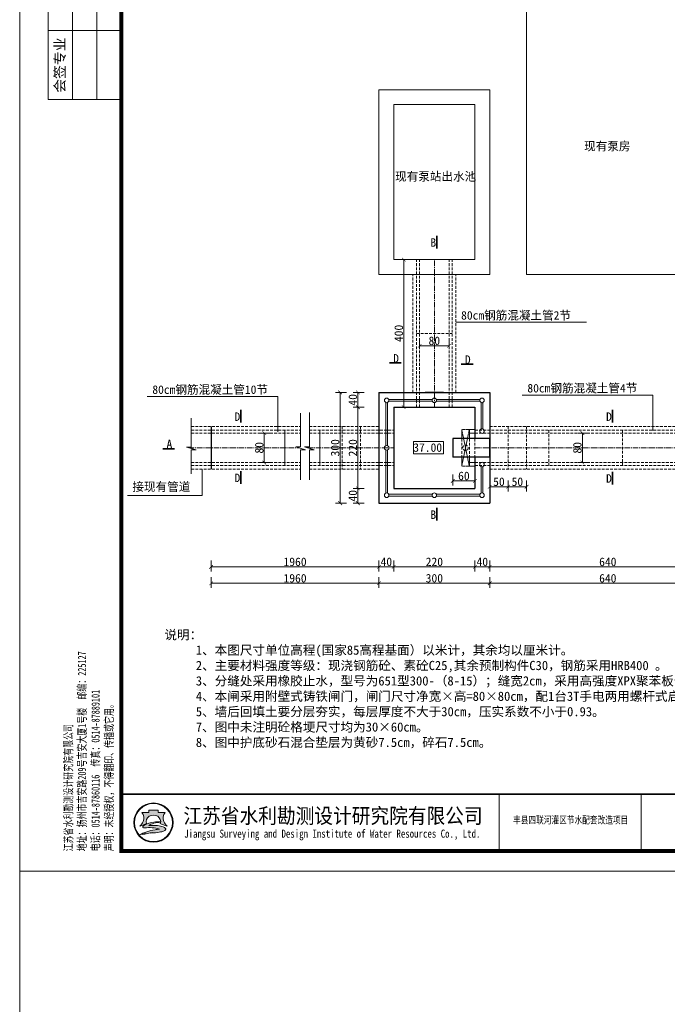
# Model space of a CAD drawing. Extents: x -27255 to 1448651, y 31034 to 8081248.
# Tile 84 of 198: x 583027 to 583202, y 3860728 to 3860995. Entities that reach past the tile are written whole.
import ezdxf
from ezdxf.enums import TextEntityAlignment as Align

# ---------------------------------------------------------------- set-up
doc = ezdxf.new("R2010")
doc.units = 0
doc.header["$PDMODE"] = 32
doc.header["$PDSIZE"] = 0.2
doc.linetypes.add('CENTER2', pattern=[1.125, 0.75, -0.125, 0.125, -0.125])
doc.linetypes.add('HIDDEN', pattern=[0.375, 0.25, -0.125])
doc.layers.get('0').update_dxf_attribs({"linetype": 'CONTINUOUS'})
doc.layers.get('Defpoints').update_dxf_attribs({"linetype": 'CONTINUOUS'})
for name, color, linetype, lineweight in [('0.09标注线', 3, 'CONTINUOUS', 9), ('0.13文字', 3, 'CONTINUOUS', 13), ('0.30粗线', 7, 'CONTINUOUS', 30), ('图框', 7, 'CONTINUOUS', 20), ('文字', 7, 'CONTINUOUS', 15), ('粗线', 7, 'CONTINUOUS', 35), ('细实线', 3, 'CONTINUOUS', 20), ('虚线', 251, 'HIDDEN', 15)]:
    doc.layers.add(name, color=color, linetype=linetype, lineweight=lineweight)
doc.styles.add('-仿宋_GB2312', font='FangSong_GB2312.ttf')
doc.styles.add('LYJFS', font='times.ttf', dxfattribs={"width": 0.7})
doc.styles.get("Standard").update_dxf_attribs({"font": 'rs.shx', "bigfont": 'hztxt.shx'})
doc.styles.add('仿宋', font='FangSong_GB2312.ttf', dxfattribs={"width": 0.7})
doc.styles.add('宋体', font='FangSong_GB2312.ttf')
doc.dimstyles.get("Standard").update_dxf_attribs({"dimtxt": 0.18, "dimasz": 0.18, "dimexe": 0.18, "dimexo": 0.0625, "dimgap": 0.09, "dimtad": 0, "dimtih": 1, "dimtoh": 1, "dimdec": 4, "dimzin": 0, "dimdsep": 46, "dimtxsty": 'Standard', "dimcen": 0.09, "dimadec": 0, "dimazin": 0, "dimtfac": 1, "dimtdec": 4, "dimtofl": 0, "dimtmove": 0, "dimatfit": 3, "dimfxl": 1, "dimtolj": 1, "dimtzin": 0, "dimarcsym": 0})

# ---------------------------------------------------------------- blocks, each defined once
blk = doc.blocks.new('d4trtg')
h = blk.add_hatch(color=152)
h.dxf.hatch_style = 1
h.paths.add_polyline_path([(654246.3193193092, 3899725.409078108, 1), (654149.4769673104, 3899725.409078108, 1)])
h.paths.add_polyline_path([(654244.689577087, 3899725.409078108, 1), (654151.1067095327, 3899725.409078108, 1)], flags=16)
h = blk.add_hatch(color=152)
h.dxf.hatch_style = 1
edge = h.paths.add_edge_path()
edge.add_arc((654216.7300615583, 3899701.144012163), 14.62686968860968, 43.31770961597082, 70.37003522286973)
edge.add_arc((654202.9245894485, 3899662.43781051), 55.72140833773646, 70.37003522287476, 84.52854590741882)
edge.add_arc((654197.052297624, 3899601.131590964), 117.3082280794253, 84.5285459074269, 95.17746754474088)
edge.add_arc((654198.4691254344, 3899704.113250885), 18.32576248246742, 111.7965680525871, 130.9174013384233, ccw=False)
edge.add_arc((654217.4394684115, 3899656.675769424), 69.41576698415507, 98.84274785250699, 111.79656805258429, ccw=False)
edge.add_arc((654228.1102754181, 3899588.085080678), 138.8315339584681, 95.21036804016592, 98.84274785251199, ccw=False)
edge.add_ellipse((654197.8981433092, 3899728.334977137), major_axis=(-17.7501498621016, 0), ratio=0.8776980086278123, start_angle=172.6538623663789, end_angle=176.9129867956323)
edge.add_arc((654213.8325542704, 3899624.955280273), 102.5563365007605, 88.99992913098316, 98.52267106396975)
edge.add_arc((654209.8965974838, 3899651.220285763), 75.99805588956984, 98.5226710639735, 116.8491039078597)
edge.add_arc((654181.1331357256, 3899708.041207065), 12.31168505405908, 116.8491039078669, 139.2900683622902)
edge.add_arc((654173.2830714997, 3899714.795695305), 1.955690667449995, 139.2900683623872, 263.050638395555)
edge.add_arc((654175.1158058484, 3899729.831970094), 17.10324739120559, 263.0506383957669, 272.136251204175)
edge.add_arc((654186.8001782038, 3899416.594006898), 296.3525647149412, 88.46268833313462, 92.13625120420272, ccw=False)
edge.add_arc((654193.3818121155, 3899661.833379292), 51.02489061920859, 68.07113774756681, 88.46268833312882, ccw=False)
edge.add_arc((654234.506227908, 3899496.08092722), 214.2253735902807, 95.91294384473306, 98.79521578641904)
edge.add_arc((654220.8241236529, 3899584.51078353), 124.7433113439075, 98.79521578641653, 117.8496747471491)
edge.add_arc((654806.2087627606, 3897318.850026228), 2461.597634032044, 104.7703900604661, 105.15790668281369, ccw=False)
edge.add_line((654178.6340996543, 3899699.104834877), (654170.5934602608, 3899695.844113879))
edge.add_arc((654384.3496151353, 3898723.49134639), 995.5709910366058, 100.90627282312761, 102.39834375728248, ccw=False)
edge.add_line((654195.9846486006, 3899701.080338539), (654189.8745459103, 3899699.193213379))
edge.add_arc((654166.7652083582, 3899985.305806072), 287.044347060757, 274.6177604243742, 279.6944367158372)
edge.add_arc((654207.3949546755, 3899747.472955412), 45.76599921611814, 279.694436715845, 287.6119267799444)
edge.add_arc((654216.243616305, 3899719.598572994), 16.52082853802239, 287.6119267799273, 311.5140981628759)
edge.add_arc((654225.3686800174, 3899709.289677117), 2.753471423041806, 311.5140981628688, 403.3177096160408)
edge = h.paths.add_edge_path()
edge.add_arc((654242.1391779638, 3899736.786777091), 20.67819482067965, 138.9741968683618, 204.1180883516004, ccw=False)
edge.add_line((654226.5392573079, 3899750.359920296), (654209.5567490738, 3899750.359920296))
edge.add_line((654209.5567490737, 3899750.359920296), (654209.5567490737, 3899756.23053299))
edge.add_line((654209.5567490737, 3899756.23053299), (654186.2395375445, 3899756.23053299))
edge.add_line((654186.2395375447, 3899756.23053299), (654186.2395375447, 3899750.359920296))
edge.add_line((654186.2395375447, 3899750.359920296), (654169.2570293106, 3899750.359920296))
edge.add_arc((654153.6571086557, 3899736.786777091), 20.67819482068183, -24.118088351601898, 41.0258031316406, ccw=False)
edge.add_arc((654138.2813983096, 3899743.670490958), 37.52449961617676, 314.34412131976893, 335.8819116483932, ccw=False)
edge.add_arc((654157.8406418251, 3899747.198545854), 31.08765203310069, 282.3877277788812, 290.1465811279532)
edge.add_arc((654127.1774852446, 3899830.778947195), 120.1152469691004, 290.1465811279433, 296.6495194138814)
edge.add_ellipse((654197.8981433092, 3899728.334977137), major_axis=(-17.7501498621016, 0), ratio=0.8776980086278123, start_angle=176.9129867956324, end_angle=378.37473811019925, ccw=False)
edge.add_ellipse((654197.8981433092, 3899728.334977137), major_axis=(-17.7501498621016, 0), ratio=0.8776980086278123, start_angle=172.653862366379, end_angle=176.9129867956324, ccw=False)
edge.add_ellipse((654197.8981433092, 3899728.334977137), major_axis=(-17.7501498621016, 0), ratio=0.8776980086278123, start_angle=161.6252618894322, end_angle=172.653862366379, ccw=False)
edge.add_arc((654268.6188013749, 3899830.778947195), 120.1152469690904, 243.3504805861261, 249.853418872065)
edge.add_arc((654237.9556447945, 3899747.198545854), 31.08765203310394, 249.8534188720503, 257.61227222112)
edge.add_arc((654257.5148883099, 3899743.670490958), 37.52449961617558, 204.1180883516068, 225.6558786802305, ccw=False)
at = {"lineweight": 0}
for p, q in [((653868.4004973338, 3899605.327936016), (653868.4004973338, 3902577.336202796)), ((658071.2404705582, 3899605.327936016), (653868.4004973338, 3899605.327936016))]:
    blk.add_line(p, q, dxfattribs=at)
for p, q in [((653938.4478302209, 3902527.302393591), (653938.4478302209, 3901506.612685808)), ((653998.488401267, 3902527.302393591), (653998.488401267, 3901506.612685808)), ((654058.528972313, 3902527.302393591), (654058.528972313, 3901506.612685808)), ((654118.5695433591, 3901676.727637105), (653938.4478302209, 3901676.727637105)), ((654118.5695433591, 3901506.612685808), (653938.4478302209, 3901506.612685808)), ((655049.1983945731, 3899795.456410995), (655049.1983945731, 3899655.361745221)), ((655399.4350590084, 3899795.456410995), (655399.4350590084, 3899655.361745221))]:
    blk.add_line(p, q)
at = {"lineweight": 0, "const_width": 10.0067618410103}
blk.add_lwpolyline([(654118.5695433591, 3902527.302393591), (658021.2066613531, 3902527.302393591), (658021.2066613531, 3899655.361745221), (654118.5695433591, 3899655.361745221)], close=True, dxfattribs=at)
at = {"lineweight": 0, "const_width": 4.002704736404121}
blk.add_lwpolyline([(658021.2066613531, 3899795.456410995), (654118.5695433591, 3899795.456410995)], dxfattribs=at)
at = {"color": 152}
for points in [[(654181.0529832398, 3899723.423913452, -0.02838203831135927), (654168.5479460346, 3899718.013005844, -0.03386732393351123), (654164.5097554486, 3899716.834668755, 0.09425397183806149), (654172.5302050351, 3899728.337281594, 0.2921547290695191), (654169.2570293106, 3899750.359920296), (654186.2395375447, 3899750.359920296), (654186.2395375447, 3899756.23053299), (654209.5567490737, 3899756.23053299), (654209.5567490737, 3899750.359920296), (654226.5392573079, 3899750.359920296, 0.29215472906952), (654223.2660815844, 3899728.337281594, 0.09425397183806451), (654231.2865311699, 3899716.834668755, -0.03386732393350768), (654227.2483405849, 3899718.013005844, -0.02838203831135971), (654214.7433033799, 3899723.423913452)], [(654215.6225359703, 3899727.495994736, 0.04157472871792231), (654198.6336295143, 3899726.379117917, 0.08013502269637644), (654175.5726574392, 3899719.025681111, 0.09823132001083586), (654171.8006163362, 3899716.071255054, 0.599439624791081), (654173.0464484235, 3899712.85437217, 0.03966424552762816), (654175.7533461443, 3899712.7406093, -0.01603031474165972), (654194.7507043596, 3899712.839904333, -0.08921046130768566), (654212.4373190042, 3899709.166529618, 0.01257694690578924), (654201.7504573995, 3899707.787257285, 0.08333285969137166), (654162.549863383, 3899694.805861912, -0.001690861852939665), (654178.6340996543, 3899699.104834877), (654170.5934602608, 3899695.844113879, -0.006510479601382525), (654195.9846486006, 3899701.080338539), (654189.8745459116, 3899699.193213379, 0.02215480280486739), (654215.101659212, 3899702.360502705, 0.03456031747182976), (654221.242295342, 3899703.852113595, 0.1046726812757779), (654227.1936927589, 3899707.227897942, 0.4234638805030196), (654227.3719977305, 3899711.178677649, 0.1185893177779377), (654221.6438736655, 3899714.920795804, 0.06185687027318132), (654208.2376153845, 3899717.905342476, 0.04649815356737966), (654186.4662944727, 3899717.961197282, -0.08362449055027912), (654191.6645458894, 3899721.128869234, -0.05658197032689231), (654206.7686614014, 3899725.266458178, -0.01585057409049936), (654215.5025964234, 3899726.342960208)]]:
    blk.add_lwpolyline(points, format="xyb", dxfattribs=at)
for radius in [48.42117599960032, 46.79143377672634]:
    blk.add_circle((654197.8981433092, 3899725.409078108), radius, dxfattribs=at)
blk.add_arc((654217.4394684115, 3899656.675769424), 69.41576698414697, 98.8427478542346, 111.796568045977, dxfattribs=at)
for start_param, end_param in [(2.820892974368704, 6.603884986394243), (3.013378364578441, 3.087714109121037)]:
    blk.add_ellipse((654197.8981433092, 3899728.334977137), major_axis=(-17.7501498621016, 0), ratio=0.8776980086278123, start_param=start_param, end_param=end_param, dxfattribs=at)
at = {"style": '宋体'}
for s, height, width, p in [('江苏省水利勘测设计研究院有限公司', 37.52535690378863, 0.9, (654640.1952124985, 3899742.929376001)), ('丰县四联河灌区节水配套改造项目', 18.01217131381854, 0.75, (655225.535190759, 3899732.299860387)), ('Jiangsu Surveying and Design Institute of Water Resources Co., Ltd.', 20.0135236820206, 0.8, (654638.4727689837, 3899695.522921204))]:
    blk.add_text(s, height=height, dxfattribs=dict(at, width=width)).set_placement(p, align=Align.MIDDLE)
at = {"rotation": 90}
for s, insert, char_height, attachment_point, style in [('会签专业', (653968.468115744, 3901591.670161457), 25.01690460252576, 5, '宋体'), ('江苏省水利勘测设计研究院有限公司\\P地址：扬州市吉安路209号吉安大厦1号楼  邮编：225127\\P电话：0514-87860116  传真：0514-87889101\\P声明：未经授权，不得翻印、传播或它用。', (654101.5093347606, 3899654.544439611), 20.0135236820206, 7, '仿宋')]:
    blk.add_mtext(s, dxfattribs=dict(at, insert=insert, char_height=char_height, attachment_point=attachment_point, style=style))
blk = doc.blocks.new('_ARCHTICK')
at = {"color": 0, "linetype": 'ByBlock', "const_width": 0.15}
blk.add_lwpolyline([(-0.5, -0.5), (0.5, 0.5)], dxfattribs=at)
blk = doc.blocks.new('*D3741')
at = {"layer": '0.13文字', "color": 0, "lineweight": 9}
for p, q in [((583094.8396418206, 3860883.086349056), (583091.8896418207, 3860883.086349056)), ((583093.1396418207, 3860883.086349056), (583093.1396418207, 3860875.086349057)), ((583094.8396418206, 3860875.086349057), (583091.8896418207, 3860875.086349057))]:
    blk.add_line(p, q, dxfattribs=at)
at = {"layer": 'Defpoints', "color": 0, "lineweight": 13}
for p in [(583098.738521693, 3860883.086349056), (583093.1396418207, 3860875.086349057), (583098.738521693, 3860875.086349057)]:
    blk.add_point(p, dxfattribs=at)
at = {"layer": '0.13文字', "color": 0, "lineweight": 9}
for p, rotation in [((583093.1396418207, 3860883.086349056), 90), ((583093.1396418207, 3860875.086349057), 270)]:
    blk.add_blockref('_ARCHTICK', p, dxfattribs=dict(at, rotation=rotation))
at = {"layer": '0.13文字', "color": 0, "lineweight": 13, "insert": (583091.7896418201, 3860879.086349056), "char_height": 2.3, "attachment_point": 5, "rotation": 90, "style": '-仿宋_GB2312'}
blk.add_mtext('\\A1;80', dxfattribs=at)
blk = doc.blocks.new('*D3747')
at = {"layer": '0.13文字', "color": 0, "lineweight": 9}
for p, q in [((583120.1940551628, 3860894.086349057), (583117.2440551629, 3860894.086349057)), ((583118.4940551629, 3860894.086349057), (583118.4940551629, 3860890.086349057)), ((583120.1940551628, 3860890.086349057), (583117.2440551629, 3860890.086349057))]:
    blk.add_line(p, q, dxfattribs=at)
at = {"layer": 'Defpoints', "color": 0, "lineweight": 13}
for p in [(583124.215857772, 3860894.086349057), (583118.4940551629, 3860890.086349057), (583128.2158577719, 3860890.086349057)]:
    blk.add_point(p, dxfattribs=at)
at = {"layer": '0.13文字', "color": 0, "lineweight": 9}
for p, rotation in [((583118.4940551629, 3860894.086349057), 90), ((583118.4940551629, 3860890.086349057), 270)]:
    blk.add_blockref('_ARCHTICK', p, dxfattribs=dict(at, rotation=rotation))
at = {"layer": '0.13文字', "color": 0, "lineweight": 13, "insert": (583117.1440551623, 3860892.086349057), "char_height": 2.3, "attachment_point": 5, "rotation": 90, "style": '-仿宋_GB2312'}
blk.add_mtext('\\A1;40', dxfattribs=at)
blk = doc.blocks.new('*D3748')
at = {"layer": '0.13文字', "color": 0, "lineweight": 9}
for p, q in [((583120.1940551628, 3860890.086349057), (583117.2440551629, 3860890.086349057)), ((583118.4940551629, 3860890.086349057), (583118.4940551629, 3860868.086349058)), ((583120.1940551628, 3860868.086349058), (583117.2440551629, 3860868.086349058))]:
    blk.add_line(p, q, dxfattribs=at)
at = {"layer": 'Defpoints', "color": 0, "lineweight": 13}
for p in [(583128.2158577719, 3860890.086349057), (583118.4940551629, 3860868.086349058), (583128.2158577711, 3860868.086349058)]:
    blk.add_point(p, dxfattribs=at)
at = {"layer": '0.13文字', "color": 0, "lineweight": 9}
for p, rotation in [((583118.4940551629, 3860890.086349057), 90), ((583118.4940551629, 3860868.086349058), 270)]:
    blk.add_blockref('_ARCHTICK', p, dxfattribs=dict(at, rotation=rotation))
at = {"layer": '0.13文字', "color": 0, "lineweight": 13, "insert": (583117.1440551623, 3860879.086349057), "char_height": 2.3, "attachment_point": 5, "rotation": 90, "style": '-仿宋_GB2312'}
blk.add_mtext('\\A1;220', dxfattribs=at)
blk = doc.blocks.new('*D3749')
at = {"layer": '0.13文字', "color": 0, "lineweight": 9}
for p, q in [((583120.1940551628, 3860868.086349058), (583117.2440551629, 3860868.086349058)), ((583118.4940551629, 3860868.086349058), (583118.4940551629, 3860864.086349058)), ((583120.1940551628, 3860864.086349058), (583117.2440551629, 3860864.086349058))]:
    blk.add_line(p, q, dxfattribs=at)
at = {"layer": 'Defpoints', "color": 0, "lineweight": 13}
for p in [(583128.2158577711, 3860868.086349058), (583118.4940551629, 3860864.086349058), (583124.2158577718, 3860864.086349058)]:
    blk.add_point(p, dxfattribs=at)
at = {"layer": '0.13文字', "color": 0, "lineweight": 9}
for p, rotation in [((583118.4940551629, 3860868.086349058), 90), ((583118.4940551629, 3860864.086349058), 270)]:
    blk.add_blockref('_ARCHTICK', p, dxfattribs=dict(at, rotation=rotation))
at = {"layer": '0.13文字', "color": 0, "lineweight": 13, "insert": (583117.1440551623, 3860866.086349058), "char_height": 2.3, "attachment_point": 5, "rotation": 90, "style": '-仿宋_GB2312'}
blk.add_mtext('\\A1;40', dxfattribs=at)
blk = doc.blocks.new('*D3762')
at = {"layer": '0.13文字', "color": 0, "lineweight": 9}
for p, q in [((583178.2280268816, 3860883.086349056), (583180.5732624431, 3860883.086349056)), ((583179.3232624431, 3860883.086349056), (583179.3232624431, 3860875.086349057)), ((583178.2280268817, 3860875.086349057), (583180.5732624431, 3860875.086349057))]:
    blk.add_line(p, q, dxfattribs=at)
at = {"layer": 'Defpoints', "color": 0, "lineweight": 13}
for p in [(583176.7280268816, 3860883.086349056), (583176.7280268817, 3860875.086349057), (583179.3232624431, 3860875.086349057)]:
    blk.add_point(p, dxfattribs=at)
at = {"layer": '0.13文字', "color": 0, "lineweight": 9}
for p, rotation in [((583179.3232624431, 3860883.086349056), 90), ((583179.3232624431, 3860875.086349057), 270)]:
    blk.add_blockref('_ARCHTICK', p, dxfattribs=dict(at, rotation=rotation))
at = {"layer": '0.13文字', "color": 0, "lineweight": 13, "insert": (583177.9732624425, 3860879.086349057), "char_height": 2.3, "attachment_point": 5, "rotation": 90, "style": '-仿宋_GB2312'}
blk.add_mtext('\\A1;80', dxfattribs=at)
blk = doc.blocks.new('*D3763')
at = {"layer": '0.13文字', "color": 0, "lineweight": 9}
for p, q in [((583135.2158577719, 3860906.699230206), (583135.2158577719, 3860907.975355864)), ((583143.2158577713, 3860906.725355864), (583135.2158577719, 3860906.725355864)), ((583143.2158577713, 3860906.699230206), (583143.2158577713, 3860907.975355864))]:
    blk.add_line(p, q, dxfattribs=at)
at = {"layer": 'Defpoints', "color": 0, "lineweight": 13}
for p in [(583135.2158577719, 3860906.725355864), (583135.2158577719, 3860905.199230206), (583143.2158577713, 3860905.199230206)]:
    blk.add_point(p, dxfattribs=at)
at = {"layer": '0.13文字', "color": 0, "lineweight": 9, "rotation": 180}
blk.add_blockref('_ARCHTICK', (583135.2158577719, 3860906.725355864), dxfattribs=at)
at = {"layer": '0.13文字', "color": 0, "lineweight": 9}
blk.add_blockref('_ARCHTICK', (583143.2158577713, 3860906.725355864), dxfattribs=at)
at = {"layer": '0.13文字', "color": 0, "lineweight": 13, "insert": (583139.2158577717, 3860908.075355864), "char_height": 2.3, "attachment_point": 5, "style": '-仿宋_GB2312'}
blk.add_mtext('\\A1;80', dxfattribs=at)

msp = doc.modelspace()

# ---------------------------------------------------------------- linework, layer by layer
at = {"linetype": 'Continuous', "lineweight": 30}
for p, q in [((583141.7158577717, 3860894.086349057), (583136.7158577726, 3860894.086349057)), ((583154.2158577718, 3860881.586349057), (583144.2158577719, 3860881.586349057)), ((583144.215857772, 3860881.586349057), (583144.215857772, 3860876.586349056)), ((583154.2158577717, 3860876.586349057), (583154.2158577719, 3860881.586349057)), ((583154.2158577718, 3860876.586349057), (583144.2158577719, 3860876.586349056))]:
    msp.add_line(p, q, dxfattribs=at)
at = {"layer": '0.09标注线'}
for p, q in [((583145.0158577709, 3860913.112305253), (583180.4379145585, 3860913.112305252)), ((583061.3623338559, 3860892.980726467), (583096.7843906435, 3860892.980726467)), ((583096.7843906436, 3860883.41093166), (583096.7843906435, 3860892.980726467)), ((583162.976187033, 3860893.367013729), (583198.3982438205, 3860893.367013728)), ((583198.3982438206, 3860883.797218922), (583198.3982438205, 3860893.367013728)), ((583141.7358927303, 3860880.752378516), (583133.6015266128, 3860880.752378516)), ((583133.6015266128, 3860880.752378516), (583133.6015266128, 3860877.471151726)), ((583141.7358927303, 3860877.471151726), (583141.7358927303, 3860880.752378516)), ((583133.6015266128, 3860877.471151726), (583141.7358927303, 3860877.471151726)), ((583056.0360908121, 3860866.148800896), (583076.2778773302, 3860866.148800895))]:
    msp.add_line(p, q, dxfattribs=at)
at = {"layer": '0.09标注线', "linetype": 'HIDDEN', "lineweight": 9, "ltscale": 0.2}
for p, q in [((583146.6229352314, 3860884.086349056), (583146.6229352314, 3860881.586349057)), ((583148.7029352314, 3860884.086349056), (583146.6229352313, 3860884.086349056)), ((583148.7029352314, 3860884.086349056), (583146.6229352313, 3860874.086349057)), ((583146.6229352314, 3860884.086349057), (583148.7029352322, 3860874.086349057)), ((583146.6229352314, 3860884.086349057), (583146.6229352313, 3860881.586349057)), ((583148.7029352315, 3860881.586349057), (583148.7029352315, 3860884.086349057)), ((583148.7029352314, 3860874.086349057), (583146.6229352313, 3860874.086349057))]:
    msp.add_line(p, q, dxfattribs=at)
at = {"layer": '0.13文字', "lineweight": 13}
for p, q in [((583026.8697264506, 3871338.129037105), (583026.8697264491, 3855111.179997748)), ((583164.215857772, 3861006.086349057), (583164.215857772, 3860926.086349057)), ((583124.2158577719, 3860976.086349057), (583124.2158577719, 3860926.086349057)), ((583154.215857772, 3860976.086349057), (583124.2158577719, 3860976.086349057)), ((583154.2158577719, 3860926.086349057), (583154.215857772, 3860976.086349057)), ((583128.215857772, 3860972.086349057), (583128.2158577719, 3860930.086349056)), ((583150.215857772, 3860972.086349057), (583128.215857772, 3860972.086349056)), ((583150.2158577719, 3860930.086349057), (583150.215857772, 3860972.086349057)), ((583128.2158577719, 3860930.086349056), (583150.2158577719, 3860930.086349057)), ((583124.2158577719, 3860926.086349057), (583154.2158577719, 3860926.086349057)), ((583209.215857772, 3860926.086349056), (583164.2158577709, 3860926.086349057)), ((583098.738521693, 3860883.886349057), (583098.7385216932, 3860874.286349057)), ((583146.6229352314, 3860876.586349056), (583146.6229352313, 3860874.086349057)), ((583148.702935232, 3860876.586349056), (583148.702935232, 3860874.086349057)), ((583076.2778773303, 3860866.148800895), (583076.2778773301, 3860873.286349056))]:
    msp.add_line(p, q, dxfattribs=at)
at = {"layer": '0.13文字', "linetype": 'Continuous', "lineweight": 13}
for p, q in [((583126.0426690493, 3860891.374576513), (583126.0426690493, 3860879.650631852)), ((583126.5551876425, 3860891.374576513), (583126.5551876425, 3860879.650631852)), ((583126.8632111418, 3860892.195118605), (583138.6515749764, 3860892.195118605)), ((583126.8632111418, 3860891.682600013), (583138.651574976, 3860891.682600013)), ((583139.7801405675, 3860892.195118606), (583151.5685044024, 3860892.195118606)), ((583139.7801405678, 3860891.682600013), (583151.5685044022, 3860891.682600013)), ((583151.8765279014, 3860891.374576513), (583151.8765279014, 3860884.184353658)), ((583152.3890464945, 3860891.374576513), (583152.3890464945, 3860884.184353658)), ((583150.215857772, 3860884.086349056), (583148.7029352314, 3860884.086349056)), ((583150.215857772, 3860883.086349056), (583148.7029352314, 3860883.086349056)), ((583126.0426690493, 3860866.7981216), (583126.0426690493, 3860878.522066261)), ((583126.5551876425, 3860866.7981216), (583126.5551876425, 3860878.522066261)), ((583150.215857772, 3860875.086349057), (583148.7029352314, 3860875.086349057)), ((583150.215857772, 3860874.086349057), (583148.7029352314, 3860874.086349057)), ((583151.8765278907, 3860866.798121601), (583151.876527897, 3860873.988344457)), ((583152.3890464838, 3860866.798121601), (583152.3890464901, 3860873.988344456)), ((583126.8632111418, 3860866.490098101), (583138.651574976, 3860866.490098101)), ((583139.7801405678, 3860866.490098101), (583151.5685044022, 3860866.490098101)), ((583126.8632111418, 3860865.977579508), (583138.6515749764, 3860865.977579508)), ((583139.7801405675, 3860865.977579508), (583151.5685044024, 3860865.977579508))]:
    msp.add_line(p, q, dxfattribs=at)
for centre in [(583126.2989283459, 3860891.938859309), (583139.2158577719, 3860891.938859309), (583152.132787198, 3860891.938859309), (583152.132787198, 3860883.620070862), (583126.2989283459, 3860879.086349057), (583152.132787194, 3860874.552627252), (583126.2989283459, 3860866.233838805), (583139.2158577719, 3860866.233838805), (583152.132787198, 3860866.233838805)]:
    msp.add_circle(centre, 0.6197450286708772, dxfattribs=at)
at = {"layer": '0.30粗线'}
for p, q in [((583124.215857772, 3860894.086349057), (583154.2158577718, 3860894.086349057)), ((583124.215857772, 3860894.086349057), (583124.2158577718, 3860864.086349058)), ((583154.2158577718, 3860894.086349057), (583154.2158577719, 3860864.086349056)), ((583128.2158577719, 3860890.086349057), (583150.2158577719, 3860890.086349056)), ((583128.2158577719, 3860890.086349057), (583128.2158577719, 3860868.086349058)), ((583150.2158577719, 3860890.086349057), (583150.2158577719, 3860881.586349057)), ((583078.738521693, 3860884.886349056), (583078.738521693, 3860873.286349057)), ((583150.215857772, 3860876.586349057), (583150.215857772, 3860868.086349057)), ((583128.2158577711, 3860868.086349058), (583150.2158577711, 3860868.086349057)), ((583124.2158577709, 3860864.086349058), (583154.2158577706, 3860864.086349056))]:
    msp.add_line(p, q, dxfattribs=at)
at = {"layer": '粗线'}
for p, q in [((583139.8542289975, 3860933.107161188), (583139.8542289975, 3860936.537909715)), ((583130.2514545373, 3860902.071942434), (583127.0403968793, 3860902.071942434)), ((583149.6923266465, 3860901.732777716), (583146.4812689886, 3860901.732777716)), ((583086.7725953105, 3860885.906335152), (583086.7725953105, 3860889.337083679)), ((583187.449798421, 3860885.906335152), (583187.449798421, 3860889.337083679)), ((583068.8467959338, 3860878.853009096), (583065.6357382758, 3860878.853009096)), ((583086.7725953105, 3860869.313973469), (583086.7725953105, 3860872.744721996)), ((583187.449798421, 3860869.151393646), (583187.449798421, 3860872.582142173)), ((583139.8542289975, 3860859.343672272), (583139.8542289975, 3860862.774420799))]:
    msp.add_line(p, q, dxfattribs=at)
at = {"layer": '细实线', "color": 1, "linetype": 'CENTER2', "lineweight": 13, "ltscale": 2}
for p, q in [((583139.2158577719, 3860890.086349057), (583139.2158577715, 3860930.086349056)), ((583072.6833877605, 3860879.086349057), (583102.466595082, 3860879.086349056)), ((583104.8436172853, 3860879.086349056), (583128.2158577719, 3860879.086349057)), ((583150.215857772, 3860879.086349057), (583230.2158577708, 3860879.086349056))]:
    msp.add_line(p, q, dxfattribs=at)
at = {"layer": '细实线', "color": 3, "lineweight": 15}
for p, q in [((583102.9773793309, 3860888.497625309, -0.09222610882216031), (583102.9773793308, 3860879.309494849, -0.09222610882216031)), ((583105.3544015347, 3860888.617384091, -0.09222610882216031), (583105.3544015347, 3860879.309494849, -0.09222610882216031)), ((583073.3504788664, 3860887.116150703, -0.09222610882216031), (583073.3504788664, 3860879.265578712, -0.09222610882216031)), ((583108.215857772, 3860883.886349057), (583108.215857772, 3860874.286349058)), ((583072.0454713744, 3860879.265578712, -0.09222610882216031), (583073.3504788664, 3860879.265578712, -0.09222610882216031)), ((583074.6554863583, 3860878.532266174, -0.09222610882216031), (583072.0454713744, 3860879.265578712, -0.09222610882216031)), ((583073.3504788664, 3860878.532266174, -0.09222610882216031), (583073.3504788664, 3860872.016122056, -0.09222610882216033)), ((583073.3504788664, 3860878.532266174, -0.09222610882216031), (583074.6554863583, 3860878.532266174, -0.09222610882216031)), ((583101.6723718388, 3860879.309494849, -0.09222610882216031), (583102.9773793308, 3860879.309494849, -0.09222610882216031)), ((583104.2823868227, 3860878.57618231, -0.09222610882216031), (583101.6723718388, 3860879.309494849, -0.09222610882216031)), ((583102.9773793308, 3860878.57618231, -0.09222610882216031), (583102.9773793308, 3860870.383112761, -0.09222610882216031)), ((583102.9773793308, 3860878.57618231, -0.09222610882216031), (583104.2823868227, 3860878.57618231, -0.09222610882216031)), ((583104.0493940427, 3860879.309494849, -0.09222610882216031), (583105.3544015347, 3860879.309494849, -0.09222610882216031)), ((583106.6594090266, 3860878.57618231, -0.09222610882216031), (583104.0493940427, 3860879.309494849, -0.09222610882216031)), ((583105.3544015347, 3860878.57618231, -0.09222610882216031), (583105.3544015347, 3860870.383112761, -0.09222610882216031)), ((583105.3544015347, 3860878.57618231, -0.09222610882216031), (583106.6594090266, 3860878.57618231, -0.09222610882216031))]:
    msp.add_line(p, q, dxfattribs=at)
at = {"layer": '虚线', "color": 8, "lineweight": 15, "ltscale": 3}
for p, q in [((583134.4158577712, 3860890.086349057), (583134.415857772, 3860930.086349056)), ((583135.2158577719, 3860890.086349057), (583135.2158577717, 3860930.086349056)), ((583143.2158577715, 3860890.086349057), (583143.2158577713, 3860930.086349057)), ((583144.0158577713, 3860890.086349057), (583144.0158577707, 3860930.086349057)), ((583133.4158577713, 3860894.086349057), (583133.4158577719, 3860926.086349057)), ((583145.0158577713, 3860894.086349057), (583145.0158577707, 3860926.086349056)), ((583134.4158577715, 3860910.086349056), (583144.0158577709, 3860910.086349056)), ((583073.3504788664, 3860884.886349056), (583102.9773793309, 3860884.886349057)), ((583073.3504788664, 3860883.886349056), (583102.9773793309, 3860883.886349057)), ((583073.3504788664, 3860883.086349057), (583102.9773793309, 3860883.086349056)), ((583105.3544015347, 3860884.886349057), (583124.215857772, 3860884.886349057)), ((583105.3544015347, 3860883.886349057), (583128.2158577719, 3860883.886349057)), ((583105.3544015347, 3860883.086349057), (583128.2158577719, 3860883.086349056)), ((583114.215857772, 3860884.886349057), (583114.2158577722, 3860873.286349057)), ((583119.2158577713, 3860884.886349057), (583119.2158577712, 3860873.286349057)), ((583150.215857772, 3860883.886349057), (583230.2158577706, 3860883.886349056)), ((583150.215857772, 3860883.086349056), (583230.2158577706, 3860883.086349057)), ((583154.2158577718, 3860884.886349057), (583221.2158577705, 3860884.886349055)), ((583159.2158577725, 3860884.886349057), (583159.2158577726, 3860873.286349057)), ((583164.2158577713, 3860884.886349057), (583164.2158577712, 3860873.286349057)), ((583170.2158577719, 3860883.886349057), (583170.2158577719, 3860874.286349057)), ((583190.215857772, 3860883.886349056), (583190.215857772, 3860874.286349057)), ((583146.6229352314, 3860881.586349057), (583146.6229352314, 3860876.586349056)), ((583148.7029352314, 3860881.586349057), (583148.702935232, 3860876.586349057)), ((583150.2158577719, 3860881.586349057), (583150.215857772, 3860876.586349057)), ((583073.3504788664, 3860875.086349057), (583102.9773793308, 3860875.086349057)), ((583105.3544015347, 3860875.086349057), (583128.2158577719, 3860875.086349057)), ((583150.215857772, 3860875.086349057), (583230.2158577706, 3860875.086349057)), ((583073.3504788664, 3860874.286349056), (583102.9773793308, 3860874.286349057)), ((583073.3504788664, 3860873.286349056), (583102.9773793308, 3860873.286349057)), ((583105.3544015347, 3860874.286349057), (583128.2158577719, 3860874.286349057)), ((583105.3544015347, 3860873.286349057), (583124.2158577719, 3860873.286349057)), ((583150.215857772, 3860874.286349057), (583230.2158577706, 3860874.286349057)), ((583154.2158577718, 3860873.286349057), (583221.2158577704, 3860873.286349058))]:
    msp.add_line(p, q, dxfattribs=at)
msp.add_circle((583147.6629352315, 3860879.086349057, -101.7507072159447), 0.75, dxfattribs=at)

# ---------------------------------------------------------------- block references
at = {"layer": '图框', "xscale": 0.1099999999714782, "yscale": 0.1100000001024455, "zscale": 0.11}
msp.add_blockref('d4trtg', (511101.3456884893, 3431807.718865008), dxfattribs=at)

# ---------------------------------------------------------------- texts
at = {"layer": '0.09标注线', "style": '-仿宋_GB2312'}
for s, p in [('80cm钢筋混凝土管2节 ', (583146.4608894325, 3860913.836024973)), ('80cm钢筋混凝土管10节 ', (583062.8073655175, 3860893.704446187)), ('80cm钢筋混凝土管4节 ', (583164.4212186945, 3860894.090733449))]:
    msp.add_text(s, height=2.3, dxfattribs=at).set_placement(p)
at = {"layer": '0.09标注线', "char_height": 2.3, "style": '-仿宋_GB2312'}
for s, insert, width, attachment_point in [('现有泵房', (583179.8002011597, 3860961.97203414, -5.867799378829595), 36.06248735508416, 1), ('现有泵站出水池', (583128.5920511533, 3860953.75018378, -5.867799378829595), 36.06248735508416, 1), ('37.00', (583141.3186328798, 3860880.308035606), 2.3, 3), ('接现有管道', (583057.406303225, 3860869.691943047, -5.867799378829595), 36.06248735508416, 1)]:
    msp.add_mtext(s, dxfattribs=dict(at, insert=insert, width=width, attachment_point=attachment_point))
at = {"layer": '0.13文字', "linetype": 'Continuous', "lineweight": 13, "insert": (583192.2521912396, 3860779.374840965), "char_height": 2.6, "width": 79.99331097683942, "attachment_point": 1, "style": 'LYJFS'}
msp.add_mtext('{\\fFangSong_GB2312|b0|i0|c134|p49;\\W1;       便集大沟西闸总体布置图}', dxfattribs=at)
at = {"layer": '文字', "char_height": 2.3, "width": 2.3, "attachment_point": 7, "style": '-仿宋_GB2312'}
for s, insert in [('B', (583138.1458880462, 3860933.582656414)), ('D', (583128.0481604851, 3860902.178966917)), ('D', (583147.4890325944, 3860901.839802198)), ('D', (583085.0642543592, 3860886.381830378)), ('D', (583185.7414574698, 3860886.381830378)), ('A', (583066.6435018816, 3860878.960033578)), ('D', (583085.0642543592, 3860869.789468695)), ('D', (583185.7414574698, 3860869.626888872)), ('B', (583138.1458880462, 3860859.819167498))]:
    msp.add_mtext(s, dxfattribs=dict(at, insert=insert))
at = {"layer": '文字', "color": 7, "insert": (583066.0848301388, 3860829.678761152), "char_height": 3.2, "width": 208.3816698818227, "attachment_point": 1, "style": '-仿宋_GB2312'}
msp.add_mtext('{\\H0.7813x;说明：\\P     1、本图尺寸单位高程(国家85高程基面）以米计，其余均以厘米计。\\P     2、主要材料强度等级：现浇钢筋砼、素砼C25,其余预制构件C30，钢筋采用HRB400 。\\P     3、分缝处采用橡胶止水，型号为651型300-（8-15）；缝宽2cm，采用高强度XPX聚苯板嵌缝。\\P     4、本闸采用附壁式铸铁闸门，闸门尺寸净宽×高=80×80cm，配1台3T手电两用螺杆式启闭机。\\P     5、墙后回填土要分层夯实，每层厚度不大于30cm，压实系数不小于0.93。\\P     7、图中未注明砼格埂尺寸均为30×60cm。\\P     8、图中护底砂石混合垫层为黄砂7.5cm，碎石7.5cm。\\P}\\P     \\P\\P    ', dxfattribs=at)

# ---------------------------------------------------------------- dimensions: what is measured, and where the dimension line sits
at = {"layer": '0.13文字', "lineweight": 13}
for base, p1, p2 in [((583130.9273096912, 3860930.086349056), (583134.4158577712, 3860890.086349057), (583134.415857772, 3860930.086349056)), ((583113.7011741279, 3860894.086349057), (583124.2158577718, 3860864.086349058), (583124.215857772, 3860894.086349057))]:
    msp.add_linear_dim(base=base, p1=p1, p2=p2, angle=90, dimstyle='Standard', override={"dimtxt": 2.3, "dimasz": 1, "dimexe": 1.25, "dimexo": 1.5, "dimgap": 0.2, "dimtad": 1, "dimtih": 0, "dimtoh": 0, "dimdec": 0, "dimlfac": 10, "dimtxsty": '-仿宋_GB2312', "dimblk": 'ARCHTICK', "dimtdec": 0, "dimtix": 1, "dimtofl": 1, "dimtmove": 2, "dimfxl": 1.7, "dimfxlon": 1, "dimlwd": 9, "dimlwe": 9}, dxfattribs=at).render()
dim = msp.add_linear_dim(base=(583135.2158577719, 3860906.725355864), p1=(583143.2158577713, 3860905.199230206), p2=(583135.2158577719, 3860905.199230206), dimstyle='Standard', override={"dimtxt": 2.3, "dimasz": 1, "dimexe": 1.25, "dimexo": 1.5, "dimgap": 0.2, "dimtad": 1, "dimtih": 0, "dimtoh": 0, "dimdec": 0, "dimlfac": 10, "dimtxsty": '-仿宋_GB2312', "dimblk": 'ARCHTICK', "dimtdec": 0, "dimtix": 1, "dimtofl": 1, "dimtmove": 2, "dimfxl": 1.7, "dimfxlon": 1, "dimlwd": 9, "dimlwe": 9}, dxfattribs=at)
dim.commit()
dim.dimension.update_dxf_attribs({"geometry": '*D3763', "text_midpoint": (583139.2158577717, 3860908.075355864)})
for base, p1, p2, picture, middle in [((583118.4940551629, 3860890.086349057), (583124.215857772, 3860894.086349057), (583128.2158577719, 3860890.086349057), '*D3747', (583117.1440551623, 3860892.086349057)), ((583118.4940551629, 3860868.086349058), (583128.2158577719, 3860890.086349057), (583128.2158577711, 3860868.086349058), '*D3748', (583117.1440551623, 3860879.086349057)), ((583093.1396418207, 3860875.086349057), (583098.738521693, 3860883.086349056), (583098.738521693, 3860875.086349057), '*D3741', (583091.7896418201, 3860879.086349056)), ((583179.3232624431, 3860875.086349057), (583176.7280268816, 3860883.086349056), (583176.7280268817, 3860875.086349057), '*D3762', (583177.9732624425, 3860879.086349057)), ((583118.4940551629, 3860864.086349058), (583128.2158577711, 3860868.086349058), (583124.2158577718, 3860864.086349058), '*D3749', (583117.1440551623, 3860866.086349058))]:
    dim = msp.add_linear_dim(base=base, p1=p1, p2=p2, angle=90, dimstyle='Standard', override={"dimtxt": 2.3, "dimasz": 1, "dimexe": 1.25, "dimexo": 1.5, "dimgap": 0.2, "dimtad": 1, "dimtih": 0, "dimtoh": 0, "dimdec": 0, "dimlfac": 10, "dimtxsty": '-仿宋_GB2312', "dimblk": 'ARCHTICK', "dimtdec": 0, "dimtix": 1, "dimtofl": 1, "dimtmove": 2, "dimfxl": 1.7, "dimfxlon": 1, "dimlwd": 9, "dimlwe": 9}, dxfattribs=at)
    dim.commit()
    dim.dimension.update_dxf_attribs({"geometry": picture, "text_midpoint": middle})
for base, p1, p2 in [((583150.215857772, 3860870.111368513), (583144.215857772, 3860876.586349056), (583150.215857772, 3860876.586349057)), ((583128.2158577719, 3860846.821558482), (583124.2158577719, 3860873.286349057), (583128.2158577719, 3860868.086349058)), ((583159.2158577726, 3860868.525940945), (583154.2158577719, 3860873.286349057), (583159.2158577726, 3860873.286349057)), ((583164.2158577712, 3860868.525940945), (583159.2158577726, 3860873.286349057), (583164.2158577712, 3860873.286349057)), ((583218.2158577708, 3860846.821558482), (583154.2158577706, 3860864.086349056), (583218.2158577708, 3860871.086349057)), ((583218.2158577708, 3860842.372283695), (583154.2158577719, 3860864.086349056), (583218.2158577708, 3860871.086349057)), ((583150.215857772, 3860846.821558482), (583128.2158577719, 3860868.086349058), (583150.215857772, 3860868.086349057)), ((583154.2158577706, 3860846.821558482), (583150.215857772, 3860868.086349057), (583154.2158577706, 3860864.086349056)), ((583154.2158577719, 3860842.372283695), (583124.2158577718, 3860864.086349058), (583154.2158577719, 3860864.086349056))]:
    msp.add_linear_dim(base=base, p1=p1, p2=p2, dimstyle='Standard', override={"dimtxt": 2.3, "dimasz": 1, "dimexe": 1.25, "dimexo": 1.5, "dimgap": 0.2, "dimtad": 1, "dimtih": 0, "dimtoh": 0, "dimdec": 0, "dimlfac": 10, "dimtxsty": '-仿宋_GB2312', "dimblk": 'ARCHTICK', "dimtdec": 0, "dimtix": 1, "dimtofl": 1, "dimtmove": 2, "dimfxl": 1.7, "dimfxlon": 1, "dimlwd": 9, "dimlwe": 9}, dxfattribs=at).render()
for base, p1, p2 in [((583124.2158577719, 3860846.821558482), (583078.738521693, 3860873.286349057), (583124.2158577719, 3860873.286349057)), ((583124.2158577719, 3860842.372283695), (583078.738521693, 3860873.286349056), (583124.2158577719, 3860868.83707427))]:
    msp.add_linear_dim(base=base, p1=p1, p2=p2, text='1960', dimstyle='Standard', override={"dimtxt": 2.3, "dimasz": 1, "dimexe": 1.25, "dimexo": 1.5, "dimgap": 0.2, "dimtad": 1, "dimtih": 0, "dimtoh": 0, "dimdec": 0, "dimlfac": 10, "dimtxsty": '-仿宋_GB2312', "dimblk": 'ARCHTICK', "dimtdec": 0, "dimtix": 1, "dimtofl": 1, "dimtmove": 2, "dimfxl": 1.7, "dimfxlon": 1, "dimlwd": 9, "dimlwe": 9}, dxfattribs=at).render()

doc.saveas('drawing.dxf')
